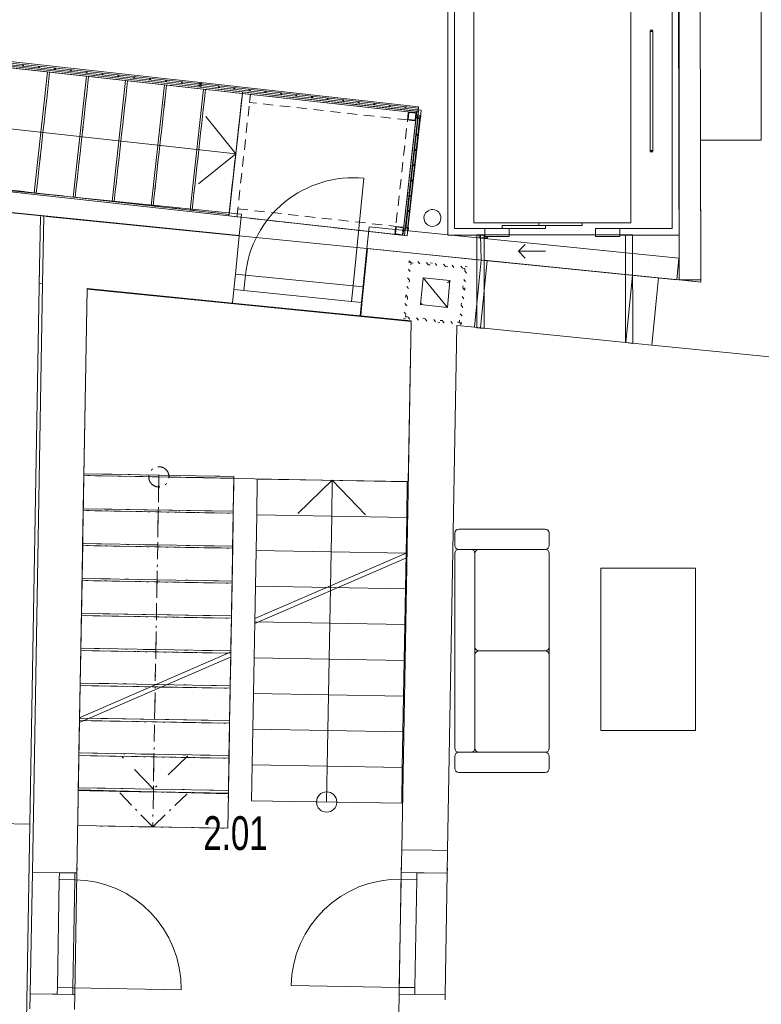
# Model space of a CAD drawing. Header units: millimetres. Extents: x 28262 to 240133, y -152087 to 56534.
# Tile 22 of 107: x 40966 to 46452, y -32346 to -25062. Entities that reach past the tile are written whole.
import ezdxf

# ---------------------------------------------------------------- set-up
doc = ezdxf.new("R2010")
doc.units = ezdxf.units.MM
doc.header["$MEASUREMENT"] = 0
for name, pattern in [('Tečkovaná L', [257.5, 15, -242.5]), ('Čerchovaná', [450, 200, -117.5, 15, -117.5]), ('Čerchovaná M', [225, 125, -42.5, 15, -42.5]), ('čárkovaná 3', [75, 50, -25]), ('Čárkovaná S', [125, 75, -50])]:
    doc.linetypes.add(name, pattern=pattern)
doc.layers.get('0').update_dxf_attribs({"lineweight": 9})
for name, color, linetype, lineweight in [('--písmo', 7, 'Continuous', 25), ('2D prvky - obecné', 7, 'Continuous', 9), ('3D prvky model', 7, 'Continuous', 9), ('Interiér - schodiště', 7, 'Continuous', 9), ('Konstrukce - nosné', 7, 'Continuous', 9), ('Nové_0', 7, 'Continuous', 9), ('Nové_3D prvky fasada stavajici', 7, 'Continuous', 13), ('Nové_3D prvky model', 7, 'Continuous', 9), ('Nové_Interiér - schodiště', 7, 'Continuous', 9), ('Nové_Konstrukce - nosné', 7, 'Continuous', 9), ('Nové_Otvory – Dveře', 7, 'Continuous', 9), ('Nové_Výplně – Řezové', 7, 'Continuous', 9), ('Nové_VÝTAH VAR 1', 7, 'Continuous', 9), ('Otvory – Dveře', 7, 'Continuous', 9), ('Výplně - Povrchové', 7, 'Continuous', 9), ('Výplně – Řezové', 7, 'Continuous', 9)]:
    doc.layers.add(name, color=color, linetype=linetype, lineweight=lineweight)
doc.layers.add('NonPlottable_0', color=7, linetype='Continuous', lineweight=13, plot=False)
doc.styles.add('styl1', font='arial.ttf', dxfattribs={"width": 0.7, "height": 250})

msp = doc.modelspace()

# ---------------------------------------------------------------- hatches: boundary and pattern name
at = {"layer": 'Nové_Výplně – Řezové', "linetype": 'Continuous'}
msp.add_hatch(color=256, dxfattribs=at).paths.add_polyline_path([(43485.1, -27252.9), (43489, -27253.3), (43538.9, -26755.8), (43535, -26755.4)])

# ---------------------------------------------------------------- linework, layer by layer
at = {"linetype": 'Continuous'}
for p, q in [((42705.1, -29528.8), (43823.8, -29044.6)), ((42705.7, -29492.7), (43824.4, -29008.4)), ((41412.2, -30259.7), (42530.9, -29775.4)), ((41412.8, -30223.6), (42531.5, -29739.3)), ((42014.9, -29998.8), (42523.3, -30007.8)), ((42518.7, -30266.7), (41439.8, -30247.7)), ((42514.2, -30525.7), (41404.3, -30506.1)), ((42510, -30788.9), (41399.9, -30759.5))]:
    msp.add_line(p, q, dxfattribs=at)
at = {"layer": '2D prvky - obecné', "linetype": 'Continuous'}
for p, q in [((41119.5, -26516.9), (41110.7, -27017.2)), ((41144.6, -26515.6), (41135.7, -27017.2))]:
    msp.add_line(p, q, dxfattribs=at)
at = {"layer": '3D prvky model', "linetype": 'Continuous'}
for p, q in [((41465.1, -27055.7), (41440.8, -28434.6)), ((43860.9, -27296), (41465.1, -27055.7)), ((43840, -28479.7), (43860.9, -27296)), ((41440.8, -28434.6), (43840, -28479.7))]:
    msp.add_line(p, q, dxfattribs=at)
at = {"layer": 'Interiér - schodiště', "linetype": 'Čerchovaná M'}
for p, q in [((41440.8, -28434.5), (41436.3, -28693.4)), ((42550.6, -28454), (41440.8, -28434.5)), ((41995.7, -28444.2), (41991.2, -28703.2)), ((41995.7, -28444.2), (41991.2, -28703.2)), ((42546.1, -28713), (42550.6, -28454)), ((41436.3, -28693.4), (41431.7, -28952.4)), ((41436.3, -28693.4), (42546.1, -28713)), ((42546.1, -28713), (41436.3, -28693.4)), ((41991.2, -28703.2), (41954.7, -30774.9)), ((41991.2, -28703.2), (41954.7, -30774.9)), ((42541.5, -28971.9), (42546.1, -28713)), ((41431.7, -28952.4), (42541.5, -28971.9)), ((42541.5, -28971.9), (41431.7, -28952.4)), ((42537, -29230.9), (42541.5, -28971.9)), ((41427.1, -29211.3), (42537, -29230.9)), ((42537, -29230.9), (41427.1, -29211.3)), ((42532.4, -29489.8), (42537, -29230.9)), ((41422.6, -29470.3), (42532.4, -29489.8)), ((42532.4, -29489.8), (41422.6, -29470.3)), ((42527.8, -29748.8), (42532.4, -29489.8)), ((41418, -29729.3), (42527.8, -29748.8)), ((42527.8, -29748.8), (41418, -29729.3)), ((42523.3, -30007.8), (42527.8, -29748.8)), ((41413.5, -29988.2), (42523.3, -30007.8)), ((42523.3, -30007.8), (41413.5, -29988.2)), ((42518.7, -30266.7), (42523.3, -30007.8)), ((41408.9, -30247.2), (42518.7, -30266.7)), ((42518.7, -30266.7), (41408.9, -30247.2)), ((42514.2, -30525.7), (42518.7, -30266.7)), ((41404.3, -30506.1), (42514.2, -30525.7)), ((42514.2, -30525.7), (41404.3, -30506.1)), ((42509.6, -30784.6), (42514.2, -30525.7)), ((41399.8, -30765.1), (41395.2, -31024.1)), ((41399.8, -30765.1), (42509.6, -30784.6)), ((42509.6, -30784.6), (41399.8, -30765.1)), ((41950.1, -31033.8), (41704.6, -30779.5)), ((41950.1, -31033.8), (41704.6, -30779.5)), ((41954.7, -30774.9), (41950.1, -31033.8)), ((41954.7, -30774.9), (41950.1, -31033.8)), ((42204.5, -30788.3), (41950.1, -31033.8)), ((42204.5, -30788.3), (41950.1, -31033.8)), ((42505, -31043.6), (42509.6, -30784.6)), ((41395.2, -31024.1), (42505, -31043.6))]:
    msp.add_line(p, q, dxfattribs=at)
at = {"layer": 'Interiér - schodiště', "linetype": 'Čerchovaná'}
for p, q in [((41441.1, -28421.5), (41436.5, -28679.6)), ((42550.9, -28441.1), (41441.1, -28421.5)), ((41996, -28431.3), (41991.4, -28689.4)), ((41996, -28431.3), (41991.4, -28689.4)), ((42546.3, -28699.1), (42550.9, -28441.1)), ((41436.5, -28679.6), (41432, -28937.7)), ((41436.5, -28679.6), (42546.3, -28699.1)), ((42546.3, -28699.1), (41436.5, -28679.6)), ((41991.4, -28689.4), (41959.6, -30496)), ((41991.4, -28689.4), (41959.6, -30496)), ((42541.8, -28957.2), (42546.3, -28699.1)), ((41432, -28937.7), (42541.8, -28957.2)), ((42541.8, -28957.2), (41432, -28937.7)), ((42537.3, -29215.3), (42541.8, -28957.2)), ((41427.4, -29195.8), (42537.3, -29215.3)), ((42537.3, -29215.3), (41427.4, -29195.8)), ((42532.7, -29473.4), (42537.3, -29215.3)), ((41422.9, -29453.9), (42532.7, -29473.4)), ((42532.7, -29473.4), (41422.9, -29453.9)), ((42528.2, -29731.5), (42532.7, -29473.4)), ((41418.3, -29712), (42528.2, -29731.5)), ((42528.2, -29731.5), (41418.3, -29712)), ((42523.6, -29989.6), (42528.2, -29731.5)), ((41413.8, -29970.1), (42523.6, -29989.6)), ((42523.6, -29989.6), (41413.8, -29970.1)), ((42519.1, -30247.7), (42523.6, -29989.6)), ((41409.3, -30228.2), (42519.1, -30247.7)), ((42519.1, -30247.7), (41409.3, -30228.2)), ((42514.5, -30505.8), (42519.1, -30247.7)), ((41404.7, -30486.3), (42514.5, -30505.8)), ((42514.5, -30505.8), (41404.7, -30486.3)), ((41955.1, -30754.1), (41709.5, -30499.8)), ((41955.1, -30754.1), (41709.5, -30499.8)), ((41959.6, -30496), (41955.1, -30754.1)), ((41959.6, -30496), (41955.1, -30754.1)), ((42209.4, -30508.6), (41955.1, -30754.1)), ((42209.4, -30508.6), (41955.1, -30754.1)), ((42510, -30763.9), (42514.5, -30505.8)), ((41400.2, -30744.4), (42510, -30763.9))]:
    msp.add_line(p, q, dxfattribs=at)
at = {"layer": 'Interiér - schodiště', "linetype": 'Continuous'}
for p, q in [((42723.9, -28460.1), (42719.3, -28724.5)), ((43833.7, -28479.6), (42723.9, -28460.1)), ((43024.5, -28715.4), (43278.8, -28469.8)), ((43024.5, -28715.4), (43278.8, -28469.8)), ((43274.2, -28734.2), (43278.8, -28469.8)), ((43274.2, -28734.2), (43278.8, -28469.8)), ((43278.8, -28469.8), (43524.4, -28724.2)), ((43278.8, -28469.8), (43524.4, -28724.2)), ((43829.1, -28744), (43833.7, -28479.6)), ((42719.3, -28724.5), (42714.6, -28988.9)), ((43829.1, -28744), (42719.3, -28724.5)), ((42719.3, -28724.5), (43829.1, -28744)), ((43241.6, -30585.1), (43274.2, -28734.2)), ((43241.6, -30585.1), (43274.2, -28734.2)), ((42714.6, -28988.9), (42709.9, -29253.3)), ((43824.4, -29008.4), (42714.6, -28988.9)), ((42714.6, -28988.9), (43824.4, -29008.4)), ((42709.9, -29253.3), (42705.3, -29517.7)), ((43819.8, -29272.8), (42709.9, -29253.3)), ((42709.9, -29253.3), (43819.8, -29272.8)), ((42705.3, -29517.7), (42700.6, -29782.1)), ((43815.1, -29537.2), (42705.3, -29517.7)), ((42705.3, -29517.7), (43815.1, -29537.2)), ((42700.6, -29782.1), (42696, -30046.5)), ((43810.5, -29801.6), (42700.6, -29782.1)), ((42700.6, -29782.1), (43810.5, -29801.6)), ((42696, -30046.5), (42691.3, -30310.9)), ((43805.8, -30066), (42696, -30046.5)), ((42696, -30046.5), (43805.8, -30066)), ((42691.3, -30310.9), (42686.7, -30575.3)), ((43801.1, -30330.4), (42691.3, -30310.9)), ((42691.3, -30310.9), (43801.1, -30330.4)), ((42686.7, -30575.3), (42682, -30839.7)), ((43796.5, -30594.8), (42686.7, -30575.3)), ((42686.7, -30575.3), (43796.5, -30594.8)), ((43236.9, -30849.5), (43241.6, -30585.1)), ((43236.9, -30849.5), (43241.6, -30585.1)), ((42682, -30839.7), (43791.8, -30859.2))]:
    msp.add_line(p, q, dxfattribs=at)
at = {"layer": 'Interiér - schodiště', "linetype": 'Čerchovaná M'}
for start, end in [(0, 180), (0, 180), (180, 0), (180, 0)]:
    msp.add_arc((41995.7, -28444.2), 75, start, end, dxfattribs=at)
at = {"layer": 'Interiér - schodiště', "linetype": 'Continuous'}
for start, end in [(0, 180), (0, 180), (180, 0), (180, 0)]:
    msp.add_arc((43236.9, -30849.5), 75, start, end, dxfattribs=at)
at = {"layer": 'Konstrukce - nosné', "linetype": 'Continuous'}
for p, q in [((46002.3, -25953.5), (46102.3, -25953.3)), ((46002.3, -25953.5), (46004.3, -27003.1)), ((46102.3, -25953.3), (46152.3, -25953.2)), ((46152.3, -25953.2), (46452.3, -25952.7)), ((41150.9, -26516.2), (40747.7, -26475.4)), ((42589.7, -26660.5), (41160.8, -26517.2)), ((42561.3, -26944.1), (42589.7, -26660.5)), ((43500.4, -27138.8), (43538.9, -26755.8)), ((44355.7, -26837.7), (43538.9, -26755.8)), ((44380.8, -26840.2), (44355.7, -26837.7)), ((44380.8, -26840.2), (44365.8, -26989.5)), ((41040.6, -31013.3), (41112.5, -26889.2)), ((42549.8, -27058.5), (42561.3, -26944.1)), ((41135.7, -27017.2), (41059.6, -31368.8)), ((41110.9, -27014.7), (41135.7, -27017.2)), ((44365.8, -26989.5), (44360.8, -27039.2)), ((45691.4, -26971.7), (45676.5, -27120.9)), ((45942.7, -26996.9), (45691.4, -26971.7)), ((46004.3, -27003.1), (45942.7, -26996.9)), ((41389.6, -31374.5), (41465.2, -27050.3)), ((41465.2, -27050.3), (42539.8, -27158)), ((42539.8, -27158), (42549.8, -27058.5)), ((44360.8, -27039.2), (44330.9, -27337.7)), ((43489, -27253.3), (43500.4, -27138.8)), ((45676.5, -27120.9), (45671.5, -27170.7)), ((45671.5, -27170.7), (45641.5, -27469.2)), ((43489, -27253.3), (43861, -27290.6)), ((43861, -27290.6), (43792.1, -31202.6)), ((44132, -31208.6), (44200.4, -27324.6)), ((44200.4, -27324.6), (44305.8, -27335.2)), ((44305.8, -27335.2), (44330.9, -27337.7)), ((45641.5, -27469.2), (45892.8, -27494.4)), ((45892.9, -27494.4), (47115.7, -27617)), ((40740.6, -31008.1), (41040.6, -31013.3)), ((43792.1, -31202.6), (44017, -31206.5)), ((44017, -31206.5), (44132, -31208.6)), ((41059.6, -31368.8), (41060.3, -31331.8)), ((41059.6, -31368.8), (41259.6, -31372.3)), ((41059.6, -31368.8), (41259.6, -31372.3)), ((41259.6, -31372.3), (41374.6, -31374.3)), ((41374.6, -31374.3), (41389.6, -31374.5)), ((41389.6, -31374.5), (41390.2, -31337.5)), ((43773.3, -32270.6), (43770.8, -32413.5)), ((43773.3, -32270.6), (43772.6, -32307.5)), ((43773.3, -32270.6), (43888.3, -32272.6)), ((43888.3, -32272.6), (44113.2, -32276.5)), ((44113.2, -32276.5), (44112.6, -32313.5))]:
    msp.add_line(p, q, dxfattribs=at)
at = {"layer": 'Konstrukce - nosné', "linetype": 'Tečkovaná L'}
for p, q in [((43848.5, -26845.4), (43804.3, -27273.2)), ((43861.8, -26861.9), (43820.8, -27259.8)), ((43861.8, -26861.9), (43820.8, -27259.8)), ((43820.8, -27259.8), (43861.8, -26861.9)), ((44276.2, -26889.6), (43848.5, -26845.4)), ((44259.7, -26902.9), (43861.8, -26861.9)), ((44259.7, -26902.9), (43861.8, -26861.9)), ((43861.8, -26861.9), (44259.7, -26902.9)), ((44218.7, -27300.8), (44259.7, -26902.9)), ((44218.7, -27300.8), (44259.7, -26902.9)), ((44259.7, -26902.9), (44218.7, -27300.8)), ((44232, -27317.3), (44276.2, -26889.6)), ((43930.5, -27170.6), (43951.1, -26971.6)), ((43930.5, -27170.6), (43951.1, -26971.6)), ((43930.5, -27170.6), (44150, -26992.2)), ((43930.5, -27170.6), (44150, -26992.2)), ((43951.1, -26971.6), (44150, -26992.2)), ((43951.1, -26971.6), (44129.5, -27191.1)), ((43951.1, -26971.6), (44150, -26992.2)), ((43951.1, -26971.6), (44129.5, -27191.1)), ((44150, -26992.2), (44129.5, -27191.1)), ((44150, -26992.2), (44129.5, -27191.1)), ((44129.5, -27191.1), (43930.5, -27170.6)), ((44129.5, -27191.1), (43930.5, -27170.6)), ((43804.3, -27273.2), (44232, -27317.3)), ((43820.8, -27259.8), (44218.7, -27300.8)), ((43820.8, -27259.8), (44218.7, -27300.8)), ((44218.7, -27300.8), (43820.8, -27259.8))]:
    msp.add_line(p, q, dxfattribs=at)
at = {"layer": 'NonPlottable_0'}
for p, q in [((45836.7, -22853.4), (45844.2, -26987)), ((45836.8, -22853.4), (45844.1, -26987)), ((46004.3, -27003.1), (45996.7, -22853.1)), ((46004.1, -26986.7), (45996.8, -22853.1)), ((42605.8, -26500.4), (40758, -26314)), ((40741.9, -26473.2), (42589.7, -26659.6)), ((42589.7, -26659.6), (42605.8, -26500.4)), ((43551, -26595.7), (43534.9, -26754.9)), ((45842.6, -26826.9), (43551, -26595.7)), ((43534.9, -26754.9), (45826.5, -26986.1)), ((45826.5, -26986.1), (45842.6, -26826.9)), ((45844.1, -26987), (46004.1, -26986.7)), ((45844.2, -26987), (46004.3, -27003.1)), ((41440.8, -28434.5), (41436.3, -28693.4)), ((41441.1, -28421.5), (41436.5, -28679.6)), ((42550.6, -28454), (41440.8, -28434.5)), ((42550.9, -28441.1), (41441.1, -28421.5)), ((42546.1, -28713), (42550.6, -28454)), ((42546.3, -28699.1), (42550.9, -28441.1)), ((42723.9, -28460.1), (42719.3, -28724.5)), ((43833.7, -28479.6), (42723.9, -28460.1)), ((43829.1, -28744), (43833.7, -28479.6)), ((41436.3, -28693.4), (41431.7, -28952.4)), ((41436.5, -28679.6), (41432, -28937.7)), ((41436.3, -28693.4), (42546.1, -28713)), ((42546.1, -28713), (41436.3, -28693.4)), ((41436.5, -28679.6), (42546.3, -28699.1)), ((42546.3, -28699.1), (41436.5, -28679.6)), ((42541.5, -28971.9), (42546.1, -28713)), ((42541.8, -28957.2), (42546.3, -28699.1)), ((42719.3, -28724.5), (42714.6, -28988.9)), ((43829.1, -28744), (42719.3, -28724.5)), ((42719.3, -28724.5), (43829.1, -28744)), ((43824.4, -29008.4), (43829.1, -28744)), ((41431.7, -28952.4), (41427.1, -29211.3)), ((41432, -28937.7), (41427.4, -29195.8)), ((41431.7, -28952.4), (42541.5, -28971.9)), ((42541.5, -28971.9), (41431.7, -28952.4)), ((41432, -28937.7), (42541.8, -28957.2)), ((42541.8, -28957.2), (41432, -28937.7)), ((42537, -29230.9), (42541.5, -28971.9)), ((42537.3, -29215.3), (42541.8, -28957.2)), ((42714.6, -28988.9), (42709.9, -29253.3)), ((43824.4, -29008.4), (42714.6, -28988.9)), ((42714.6, -28988.9), (43824.4, -29008.4)), ((43819.8, -29272.8), (43824.4, -29008.4)), ((41427.4, -29195.8), (41422.9, -29453.9)), ((41427.4, -29195.8), (42537.3, -29215.3)), ((42537.3, -29215.3), (41427.4, -29195.8)), ((41427.1, -29211.3), (41422.6, -29470.3)), ((41427.1, -29211.3), (42537, -29230.9)), ((42537, -29230.9), (41427.1, -29211.3)), ((42532.4, -29489.8), (42537, -29230.9)), ((42532.7, -29473.4), (42537.3, -29215.3)), ((42709.9, -29253.3), (42705.3, -29517.7)), ((43819.8, -29272.8), (42709.9, -29253.3)), ((42709.9, -29253.3), (43819.8, -29272.8)), ((43815.1, -29537.2), (43819.8, -29272.8)), ((41422.6, -29470.3), (41418, -29729.3)), ((41422.9, -29453.9), (41418.3, -29712)), ((41422.6, -29470.3), (42532.4, -29489.8)), ((42532.4, -29489.8), (41422.6, -29470.3)), ((41422.9, -29453.9), (42532.7, -29473.4)), ((42532.7, -29473.4), (41422.9, -29453.9)), ((42527.8, -29748.8), (42532.4, -29489.8)), ((42528.2, -29731.5), (42532.7, -29473.4)), ((42705.3, -29517.7), (42700.6, -29782.1)), ((43815.1, -29537.2), (42705.3, -29517.7)), ((42705.3, -29517.7), (43815.1, -29537.2)), ((43810.5, -29801.6), (43815.1, -29537.2)), ((41418.3, -29712), (41413.8, -29970.1)), ((41418.3, -29712), (42528.2, -29731.5)), ((42528.2, -29731.5), (41418.3, -29712)), ((41418, -29729.3), (41413.5, -29988.2)), ((41418, -29729.3), (42527.8, -29748.8)), ((42527.8, -29748.8), (41418, -29729.3)), ((42523.3, -30007.8), (42527.8, -29748.8)), ((42523.6, -29989.6), (42528.2, -29731.5)), ((42700.6, -29782.1), (42696, -30046.5)), ((43810.5, -29801.6), (42700.6, -29782.1)), ((42700.6, -29782.1), (43810.5, -29801.6)), ((43805.8, -30066), (43810.5, -29801.6)), ((41413.5, -29988.2), (41408.9, -30247.2)), ((41413.8, -29970.1), (41409.3, -30228.2)), ((41413.5, -29988.2), (42523.3, -30007.8)), ((42523.3, -30007.8), (41413.5, -29988.2)), ((41413.8, -29970.1), (42523.6, -29989.6)), ((42523.6, -29989.6), (41413.8, -29970.1)), ((42518.7, -30266.7), (42523.3, -30007.8)), ((42519.1, -30247.7), (42523.6, -29989.6)), ((42696, -30046.5), (42691.3, -30310.9)), ((43805.8, -30066), (42696, -30046.5)), ((42696, -30046.5), (43805.8, -30066)), ((43801.1, -30330.4), (43805.8, -30066)), ((41409.3, -30228.2), (41404.7, -30486.3)), ((41409.3, -30228.2), (42519.1, -30247.7)), ((42519.1, -30247.7), (41409.3, -30228.2)), ((41408.9, -30247.2), (41404.3, -30506.1)), ((41408.9, -30247.2), (42518.7, -30266.7)), ((42518.7, -30266.7), (41408.9, -30247.2)), ((42514.2, -30525.7), (42518.7, -30266.7)), ((42514.5, -30505.8), (42519.1, -30247.7)), ((42691.3, -30310.9), (42686.7, -30575.3)), ((43801.1, -30330.4), (42691.3, -30310.9)), ((42691.3, -30310.9), (43801.1, -30330.4)), ((43796.5, -30594.8), (43801.1, -30330.4)), ((41404.3, -30506.1), (41399.8, -30765.1)), ((41404.7, -30486.3), (41400.2, -30744.4)), ((41404.3, -30506.1), (42514.2, -30525.7)), ((42514.2, -30525.7), (41404.3, -30506.1)), ((41404.7, -30486.3), (42514.5, -30505.8)), ((42514.5, -30505.8), (41404.7, -30486.3)), ((42510, -30763.9), (42514.5, -30505.8)), ((42509.6, -30784.6), (42514.2, -30525.7)), ((42686.7, -30575.3), (42682, -30839.7)), ((43796.5, -30594.8), (42686.7, -30575.3)), ((42686.7, -30575.3), (43796.5, -30594.8)), ((43791.8, -30859.2), (43796.5, -30594.8)), ((41399.8, -30765.1), (41395.2, -31024.1)), ((41399.8, -30765.1), (42509.6, -30784.6)), ((42509.6, -30784.6), (41399.8, -30765.1)), ((41400.2, -30744.4), (42510, -30763.9)), ((42505, -31043.6), (42509.6, -30784.6)), ((42682, -30839.7), (43791.8, -30859.2)), ((41395.2, -31024.1), (42505, -31043.6))]:
    msp.add_line(p, q, dxfattribs=at)
at = {"layer": 'Nové_0', "linetype": 'Continuous'}
for p, q in [((40030.7, -25311.5), (42300.9, -25561)), ((40031.9, -25300), (42302.1, -25549.6)), ((40031.9, -25300), (42302.1, -25549.6)), ((42303.4, -25537.7), (40033.2, -25288.1)), ((42303.4, -25537.7), (40033.2, -25288.1)), ((42304.7, -25526.3), (40034.5, -25276.7)), ((40985.6, -25398.8), (40997.5, -25400.1)), ((40990.9, -25405.5), (40992.2, -25393.5)), ((41103, -25411.7), (41114.9, -25413.1)), ((41108.3, -25418.4), (41109.6, -25406.4)), ((41225.7, -25431.3), (41227, -25419.3)), ((41220.4, -25424.6), (41232.3, -25426)), ((41337.8, -25437.6), (41349.7, -25438.9)), ((41343.1, -25444.2), (41344.4, -25432.2)), ((41455.2, -25450.5), (41467.1, -25451.8)), ((41460.5, -25457.1), (41461.8, -25445.2)), ((41572.6, -25463.4), (41584.5, -25464.7)), ((41577.9, -25470), (41579.2, -25458.1)), ((41690, -25476.3), (41701.9, -25477.6)), ((41695.3, -25482.9), (41696.6, -25471)), ((41807.4, -25489.2), (41819.3, -25490.5)), ((41812.7, -25495.8), (41814, -25483.9)), ((41924.8, -25502.1), (41936.7, -25503.4)), ((41930.1, -25508.7), (41931.4, -25496.8)), ((42042.1, -25515), (42054.1, -25516.3)), ((42047.5, -25521.6), (42048.8, -25509.7)), ((42159.5, -25527.9), (42171.5, -25529.2)), ((42164.8, -25534.5), (42166.2, -25522.6)), ((42293.9, -25532.6), (42291.7, -25552.5)), ((42291.7, -25552.5), (42311.6, -25554.7)), ((42313.8, -25534.8), (42293.9, -25532.6)), ((42304.7, -25526.3), (42300.8, -25561)), ((42300.8, -25561), (43912.6, -25740.8)), ((42300.9, -25561), (42304.7, -25526.3)), ((42303.4, -25537.7), (42302.1, -25549.6)), ((42303.4, -25537.7), (42302.1, -25549.6)), ((42302.1, -25549.6), (42303.4, -25537.7)), ((42302.1, -25549.6), (42303.4, -25537.7)), ((42302.1, -25549.6), (43913.8, -25729.4)), ((42302.1, -25549.6), (43913.8, -25729.4)), ((43915.2, -25717.4), (42303.4, -25537.7)), ((43915.2, -25717.4), (42303.4, -25537.7)), ((43916.4, -25706), (42304.7, -25526.3)), ((42311.6, -25554.7), (42313.8, -25534.8)), ((42443.7, -25559.4), (42431.8, -25558)), ((42438.4, -25552.7), (42437.1, -25564.7)), ((42553.6, -25565.6), (42552.2, -25577.5)), ((42558.9, -25572.2), (42546.9, -25570.9)), ((42674, -25585), (42662.1, -25583.7)), ((42668.7, -25578.4), (42667.4, -25590.3)), ((42789.1, -25597.9), (42777.2, -25596.6)), ((42783.8, -25591.3), (42782.5, -25603.2)), ((42904.2, -25610.7), (42892.3, -25609.4)), ((42898.9, -25604.1), (42897.6, -25616)), ((43019.4, -25623.6), (43007.4, -25622.2)), ((43014.1, -25616.9), (43012.7, -25628.9)), ((43134.5, -25636.4), (43122.5, -25635.1)), ((43129.2, -25629.8), (43127.8, -25641.7)), ((43249.6, -25649.2), (43237.7, -25647.9)), ((43244.3, -25642.6), (43243, -25654.5)), ((43364.7, -25662.1), (43352.8, -25660.8)), ((43359.4, -25655.5), (43358.1, -25667.4)), ((43479.8, -25674.9), (43467.9, -25673.6)), ((43474.5, -25668.3), (43473.2, -25680.2)), ((43595, -25687.8), (43583, -25686.4)), ((43589.7, -25681.1), (43588.3, -25693.1)), ((43710.1, -25700.6), (43698.2, -25699.3)), ((43704.8, -25694), (43703.5, -25705.9)), ((43825.2, -25713.4), (43813.3, -25712.1)), ((43819.9, -25706.8), (43818.6, -25718.7)), ((43912.6, -25740.8), (43916.4, -25706)), ((43910.8, -25779.7), (43818.7, -26609.7)), ((43914.8, -25780.1), (43822.7, -26610.1)), ((43834.7, -26611.5), (43926.7, -25781.4)), ((43838.6, -26611.9), (43930.7, -25781.9)), ((43909.7, -25767), (43906.9, -25791.8)), ((43934.5, -25769.7), (43909.7, -25767)), ((43916.3, -25730), (43910.8, -25779.7)), ((43913.8, -25729.4), (43915.2, -25717.4)), ((43913.8, -25729.4), (43915.2, -25717.4)), ((43926.7, -25781.4), (43914.8, -25780.1)), ((43936.2, -25732.2), (43916.3, -25730)), ((43930.7, -25781.9), (43936.2, -25732.2)), ((43931.8, -25794.6), (43934.5, -25769.7)), ((43906.9, -25791.8), (43931.8, -25794.6)), ((43900, -25912.9), (43912, -25914.2)), ((43906.7, -25907.6), (43905.3, -25919.5)), ((43887.5, -26025.8), (43899.4, -26027.1)), ((43894.1, -26020.5), (43892.8, -26032.4)), ((43875, -26138.7), (43886.9, -26140)), ((43881.6, -26133.4), (43880.3, -26145.3)), ((43862.5, -26251.6), (43874.4, -26252.9)), ((43869.1, -26246.3), (43867.8, -26258.2)), ((43850, -26364.5), (43861.9, -26365.8)), ((43856.6, -26359.2), (43855.3, -26371.1)), ((43837.4, -26477.4), (43849.4, -26478.7)), ((43844.1, -26472.1), (43842.7, -26484)), ((42513.2, -26514.2), (43813, -26658.4)), ((43818.7, -26609.7), (43813.2, -26659.4)), ((43817.6, -26597), (43814.9, -26621.8)), ((43814.9, -26621.8), (43839.7, -26624.6)), ((43842.5, -26599.8), (43817.6, -26597)), ((43822.7, -26610.1), (43834.7, -26611.5)), ((43833.1, -26661.6), (43838.6, -26611.9)), ((43839.7, -26624.6), (43842.5, -26599.8)), ((43813.2, -26659.4), (43833.1, -26661.6))]:
    msp.add_line(p, q, dxfattribs=at)
at = {"layer": 'Nové_0', "linetype": 'Čárkovaná S'}
for p, q in [((42613.7, -25607.8), (42513.2, -26514.2)), ((42572.8, -26520.9), (42673.4, -25614.4)), ((42673.4, -25614.4), (42613.7, -25607.8)), ((42666.7, -25674), (42673.4, -25614.4)), ((42673.4, -25614.4), (43842.2, -25744)), ((43835.6, -25803.6), (42666.7, -25674)), ((43842.2, -25744), (43741.7, -26650.5)), ((43801.3, -26657.1), (43901.8, -25750.6)), ((43842.2, -25744), (43835.6, -25803.6)), ((43901.8, -25750.6), (43842.2, -25744)), ((42572.8, -26520.9), (42579.5, -26461.2)), ((42579.5, -26461.2), (43748.3, -26590.8)), ((42513.2, -26514.2), (42572.8, -26520.9)), ((43741.7, -26650.5), (42572.8, -26520.9)), ((43748.3, -26590.8), (43741.7, -26650.5)), ((43741.7, -26650.5), (43801.3, -26657.1))]:
    msp.add_line(p, q, dxfattribs=at)
at = {"layer": 'Nové_0', "linetype": 'čárkovaná 3'}
for p, q in [((43835.6, -25803.6), (43842.2, -25744)), ((43840, -25800.1), (43845.7, -25748.4)), ((43842.2, -25744), (43901.8, -25750.6)), ((43845.7, -25748.4), (43897.4, -25754.2)), ((43897.4, -25754.2), (43891.7, -25805.8)), ((43901.8, -25750.6), (43895.2, -25810.3)), ((43895.2, -25810.3), (43835.6, -25803.6)), ((43891.7, -25805.8), (43840, -25800.1)), ((43741.7, -26650.5), (43748.3, -26590.8)), ((43801.3, -26657.1), (43741.7, -26650.5)), ((43746.1, -26646.9), (43751.8, -26595.2)), ((43797.8, -26652.6), (43746.1, -26646.9)), ((43748.3, -26590.8), (43807.9, -26597.4)), ((43751.8, -26595.2), (43803.5, -26601)), ((43803.5, -26601), (43797.8, -26652.6)), ((43807.9, -26597.4), (43801.3, -26657.1))]:
    msp.add_line(p, q, dxfattribs=at)
at = {"layer": 'Nové_3D prvky fasada stavajici', "linetype": 'Continuous'}
for start, end in [(87.22919, 267.22919), (267.22919, 87.22919)]:
    msp.add_arc((44019.3, -26528.9), 62.5, start, end, dxfattribs=at)
at = {"layer": 'Nové_3D prvky model', "linetype": 'Continuous'}
for p, q in [((42613.7, -25607.8), (42513.2, -26514.2)), ((42615, -25595.9), (42613.7, -25607.8)), ((43901.8, -25750.6), (42613.7, -25607.8)), ((42613.7, -25607.8), (43901.8, -25750.6)), ((43903.1, -25738.7), (42615, -25595.9)), ((43903.1, -25738.7), (43801.3, -26657.1)), ((43801.3, -26657.1), (43901.8, -25750.6)), ((43813.2, -26658.4), (43915.1, -25740)), ((43901.8, -25750.6), (43903.1, -25738.7)), ((43915.1, -25740), (43903.1, -25738.7)), ((42513.2, -26514.2), (43801.3, -26657.1)), ((43801.3, -26657.1), (43813.2, -26658.4))]:
    msp.add_line(p, q, dxfattribs=at)
at = {"layer": 'Nové_Interiér - schodiště', "linetype": 'Continuous'}
for p, q in [((40019.6, -25320.2), (42613.7, -25607.8)), ((42615, -25595.9), (40020.9, -25308.3)), ((41172.5, -25448), (40884.3, -25416.1)), ((41073.4, -26342.5), (41172.5, -25448)), ((41460.8, -25480), (41172.5, -25448)), ((41361.6, -26374.5), (41460.8, -25480)), ((41460.8, -25480), (41361.6, -26374.5)), ((41749, -25511.9), (41460.8, -25480)), ((41649.8, -26406.4), (41749, -25511.9)), ((41749, -25511.9), (41649.8, -26406.4)), ((42037.2, -25543.9), (41749, -25511.9)), ((41938.1, -26438.4), (42037.2, -25543.9)), ((42037.2, -25543.9), (41938.1, -26438.4)), ((42325.5, -25575.8), (42037.2, -25543.9)), ((42226.3, -26470.4), (42325.5, -25575.8)), ((42325.5, -25575.8), (42226.3, -26470.4)), ((42613.7, -25607.8), (42325.5, -25575.8)), ((42514.5, -26502.3), (42613.7, -25607.8)), ((42613.7, -25607.8), (42615, -25595.9)), ((42343.2, -25779), (42564.1, -26055.1)), ((40258.3, -25799.4), (42275.9, -26023.1)), ((42275.9, -26023.1), (42564.1, -26055.1)), ((42564.1, -26055.1), (42288.1, -26276)), ((42514.5, -26502.3), (39920.4, -26214.7)), ((39919.1, -26226.6), (42513.2, -26514.2)), ((40785.1, -26310.6), (41073.4, -26342.5)), ((41073.4, -26342.5), (41361.6, -26374.5)), ((41361.6, -26374.5), (41649.8, -26406.4)), ((41649.8, -26406.4), (41938.1, -26438.4)), ((41938.1, -26438.4), (42226.3, -26470.4)), ((42226.3, -26470.4), (42514.5, -26502.3)), ((42513.2, -26514.2), (42514.5, -26502.3))]:
    msp.add_line(p, q, dxfattribs=at)
at = {"layer": 'Nové_Interiér - schodiště', "linetype": 'Čárkovaná S'}
for p, q in [((41187.7, -25449.7), (40899.4, -25417.7)), ((41088.5, -26344.2), (41187.7, -25449.7)), ((41187.7, -25449.7), (41088.5, -26344.2)), ((41475.9, -25481.6), (41187.7, -25449.7)), ((41376.7, -26376.2), (41475.9, -25481.6)), ((41475.9, -25481.6), (41376.7, -26376.2)), ((41764.1, -25513.6), (41475.9, -25481.6)), ((41664.9, -26408.1), (41764.1, -25513.6)), ((41764.1, -25513.6), (41664.9, -26408.1)), ((42052.4, -25545.6), (41764.1, -25513.6)), ((41953.2, -26440.1), (42052.4, -25545.6)), ((42052.4, -25545.6), (41953.2, -26440.1)), ((42340.6, -25577.5), (42052.4, -25545.6)), ((42241.4, -26472), (42340.6, -25577.5)), ((42340.6, -25577.5), (42241.4, -26472)), ((42613.7, -25607.8), (42340.6, -25577.5)), ((42514.5, -26502.3), (42613.7, -25607.8)), ((40800.2, -26312.2), (41088.5, -26344.2)), ((41088.5, -26344.2), (41376.7, -26376.2)), ((41376.7, -26376.2), (41664.9, -26408.1)), ((41664.9, -26408.1), (41953.2, -26440.1)), ((41953.2, -26440.1), (42241.4, -26472)), ((42241.4, -26472), (42514.5, -26502.3))]:
    msp.add_line(p, q, dxfattribs=at)
at = {"layer": 'Nové_Konstrukce - nosné', "linetype": 'Continuous'}
for p, q in [((45836.7, -22853.4), (45844.2, -26987)), ((45836.8, -22853.4), (45844.1, -26987)), ((46004.3, -27003.1), (45996.7, -22853.1)), ((46004.1, -26986.7), (45996.8, -22853.1)), ((45999.6, -24453.5), (46002.3, -25953.5)), ((46452.3, -25952.7), (46449.6, -24452.7)), ((42605.8, -26500.4), (40758, -26314)), ((40741.9, -26473.2), (42589.7, -26659.6)), ((42589.7, -26659.6), (42605.8, -26500.4)), ((43534.9, -26754.9), (43551, -26595.7)), ((45842.6, -26826.9), (43551, -26595.7)), ((43485.1, -27252.9), (43535, -26755.4)), ((43534.9, -26754.9), (45826.5, -26986.1)), ((43538.9, -26755.8), (43535, -26755.4)), ((44424.3, -26844.6), (44374.4, -27342.1)), ((44424.3, -26844.6), (44380.8, -26840.2)), ((45450.3, -27450), (45500.3, -26952.5)), ((45691.4, -26971.7), (45500.3, -26952.5)), ((43485.1, -27252.9), (43489, -27253.3)), ((44330.9, -27337.7), (44374.4, -27342.1)), ((45450.3, -27450), (45641.5, -27469.2)), ((44854, -28831), (44214, -28831)), ((44184, -28861), (44184, -28951)), ((44884, -28951), (44884, -28861)), ((44304, -28981), (44214, -28981)), ((44214, -28981), (44854, -28981)), ((44854, -28981), (44364, -28981)), ((44854, -28981), (44364, -28981)), ((44184, -29011), (44184, -30451)), ((44334, -29011), (44334, -29701)), ((44334, -29011), (44334, -30451)), ((44334, -30451), (44334, -29011)), ((44884, -29701), (44884, -29011)), ((44884, -30451), (44884, -29011)), ((45966.3, -29119.5), (45266.3, -29119.5)), ((45266.3, -29119.5), (45266.3, -30319.5)), ((45966.3, -30319.5), (45966.3, -29119.5)), ((44334, -29761), (44334, -30451)), ((44854, -29731), (44364, -29731)), ((44364, -29731), (44854, -29731)), ((44884, -30451), (44884, -29761)), ((45266.3, -30319.5), (45966.3, -30319.5)), ((44184, -30511), (44184, -30601)), ((44214, -30481), (44304, -30481)), ((44854, -30481), (44214, -30481)), ((44364, -30481), (44854, -30481)), ((44364, -30481), (44854, -30481)), ((44884, -30601), (44884, -30511)), ((44214, -30631), (44854, -30631)), ((43792.1, -31202.6), (43789.1, -31370.7)), ((44129.1, -31376.7), (44132, -31208.6)), ((44129.1, -31376.7), (43789.1, -31370.7)), ((41043.9, -32268.6), (41042, -32378.6)), ((41043.9, -32268.6), (41373.9, -32274.4)), ((41371.9, -32384.4), (41373.9, -32274.4))]:
    msp.add_line(p, q, dxfattribs=at)
for centre, start, end in [((44214, -28861), 90, 180), ((44854, -28861), 0, 90), ((44214, -28951), 180, 270), ((44214, -29011), 90, 180), ((44304, -29011), 0, 90), ((44364, -29011), 90, 180), ((44364, -29011), 90, 180), ((44854, -28951), 270, 0), ((44854, -29011), 0, 90), ((44854, -29011), 0, 90), ((44364, -29701), 180, 270), ((44854, -29701), 270, 0), ((44364, -29761), 90, 180), ((44854, -29761), 0, 90), ((44214, -30451), 180, 270), ((44214, -30511), 90, 180), ((44304, -30451), 270, 0), ((44364, -30451), 180, 270), ((44364, -30451), 180, 270), ((44854, -30451), 270, 0), ((44854, -30451), 270, 0), ((44854, -30511), 0, 90), ((44214, -30601), 180, 270), ((44854, -30601), 270, 0)]:
    msp.add_arc(centre, 30, start, end, dxfattribs=at)
at = {"layer": 'Nové_Otvory – Dveře', "linetype": 'Continuous'}
for p, q in [((43431.9, -27031.5), (43511.7, -26235.4)), ((42589.7, -26659.6), (42605.8, -26500.4)), ((43534.9, -26754.9), (43551, -26595.7)), ((42561.3, -26944.1), (42589.7, -26660.5)), ((42589.7, -26660.5), (43535, -26755.4)), ((43506.5, -27038.9), (43535, -26755.4)), ((44374.4, -27342.1), (44424.3, -26844.6)), ((45500.3, -26952.5), (44424.3, -26844.6)), ((42561.3, -26944.1), (42549.8, -27058.5)), ((42549.8, -27058.5), (42561.3, -26944.1)), ((42549.8, -27058.5), (42561.3, -26944.1)), ((42635.9, -26951.6), (42561.3, -26944.1)), ((42624.4, -27066), (42635.9, -26951.6)), ((43431.9, -27031.5), (42635.9, -26951.6)), ((45450.3, -27450), (45500.3, -26952.5)), ((42539.8, -27158), (42549.8, -27058.5)), ((42549.8, -27058.5), (42624.4, -27066)), ((42624.4, -27066), (43420.4, -27145.9)), ((43431.9, -27031.5), (43420.4, -27145.9)), ((43506.5, -27038.9), (43431.9, -27031.5)), ((43495, -27153.4), (43506.5, -27038.9)), ((43495, -27153.4), (43506.5, -27038.9)), ((43495, -27153.4), (43506.5, -27038.9)), ((42539.8, -27158), (43485.1, -27252.9)), ((43420.4, -27145.9), (43495, -27153.4)), ((43485.1, -27252.9), (43495, -27153.4)), ((45450.3, -27450), (44374.4, -27342.1)), ((41059.6, -31368.8), (41043.9, -32268.6)), ((41059.6, -31368.8), (41060.3, -31331.8)), ((41059.6, -31368.8), (41060.3, -31331.8)), ((41059.6, -31368.8), (41259.6, -31372.3)), ((41059.6, -31368.8), (41259.6, -31372.3)), ((41059.6, -31368.8), (41259.6, -31372.3)), ((41259.6, -31372.3), (41258.7, -31422.2)), ((41374.6, -31374.3), (41259.6, -31372.3)), ((41259.6, -31372.3), (41374.6, -31374.3)), ((41259.6, -31372.3), (41374.6, -31374.3)), ((41373.7, -31424.3), (41374.6, -31374.3)), ((41389.6, -31374.5), (41373.9, -32274.4)), ((41374.6, -31374.3), (41389.6, -31374.5)), ((41374.6, -31374.3), (41389.6, -31374.5)), ((41389.6, -31374.5), (41390.2, -31337.5)), ((41389.6, -31374.5), (41390.2, -31337.5)), ((43789.1, -31370.7), (43773.3, -32270.6)), ((43788.2, -31420.7), (43789.1, -31370.7)), ((43789.1, -31370.7), (43789.8, -31333.7)), ((43789.1, -31370.7), (43789.8, -31333.7)), ((43789.1, -31370.7), (43904.1, -31372.7)), ((43789.1, -31370.7), (43904.1, -31372.7)), ((43789.1, -31370.7), (43904.1, -31372.7)), ((43904.1, -31372.7), (43903.2, -31422.7)), ((43904.1, -31372.7), (44129.1, -31376.7)), ((43904.1, -31372.7), (44129.1, -31376.7)), ((44129.1, -31376.7), (44113.2, -32276.5)), ((44129.1, -31376.7), (44129.7, -31339.7)), ((44129.1, -31376.7), (44129.7, -31339.7)), ((41258.7, -31422.2), (41244.8, -32222.1)), ((41258.7, -31422.2), (41373.7, -31424.3)), ((41359.7, -32224.1), (41373.7, -31424.3)), ((43788.2, -31420.7), (43774.2, -32220.6)), ((43903.2, -31422.7), (43788.2, -31420.7)), ((43889.1, -32222.6), (43903.2, -31422.7)), ((41244.8, -32222.1), (41243.9, -32272.1)), ((41359.7, -32224.1), (41244.8, -32222.1)), ((41358.9, -32274.1), (41359.7, -32224.1)), ((41359.7, -32224.1), (42159.6, -32238.1)), ((43774.2, -32220.6), (42974.3, -32206.5)), ((43773.3, -32270.6), (43774.2, -32220.6)), ((43774.2, -32220.6), (43889.1, -32222.6)), ((43889.1, -32222.6), (43888.3, -32272.6)), ((41043.9, -32268.6), (41043.3, -32305.6)), ((41043.9, -32268.6), (41043.3, -32305.6)), ((41043.9, -32268.6), (41243.9, -32272.1)), ((41043.9, -32268.6), (41243.9, -32272.1)), ((41043.9, -32268.6), (41243.9, -32272.1)), ((41243.9, -32272.1), (41358.9, -32274.1)), ((41243.9, -32272.1), (41358.9, -32274.1)), ((41243.9, -32272.1), (41358.9, -32274.1)), ((41358.9, -32274.1), (41373.9, -32274.4)), ((41358.9, -32274.1), (41373.9, -32274.4)), ((41373.9, -32274.4), (41373.2, -32311.4)), ((41373.9, -32274.4), (41373.2, -32311.4)), ((43773.3, -32270.6), (43772.6, -32307.5)), ((43773.3, -32270.6), (43772.6, -32307.5)), ((43888.3, -32272.6), (43773.3, -32270.6)), ((43773.3, -32270.6), (43888.3, -32272.6)), ((43773.3, -32270.6), (43888.3, -32272.6)), ((43888.3, -32272.6), (44113.2, -32276.5)), ((43888.3, -32272.6), (44113.2, -32276.5)), ((44113.2, -32276.5), (44112.6, -32313.5)), ((44113.2, -32276.5), (44112.6, -32313.5))]:
    msp.add_line(p, q, dxfattribs=at)
for centre, start, end in [((43431.9, -27031.5), 84.27178, 174.27178), ((41359.7, -32224.1), 358.99817, 88.99817), ((43774.2, -32220.6), 88.99119, 178.99119)]:
    msp.add_arc(centre, 800, start, end, dxfattribs=at)
at = {"layer": 'Nové_Výplně – Řezové', "linetype": 'Continuous'}
for p, q in [((44348.4, -27342.2), (44348.4, -26654.2)), ((44348.4, -26654.2), (44402.1, -26654.2)), ((44375.2, -26654.2), (45500.3, -26653.3)), ((44380.8, -26840.2), (44375.2, -26654.2)), ((44402.1, -26654.2), (44403.1, -27347.7)), ((45446.5, -26653.4), (45500.3, -26653.3)), ((45446.5, -27451.1), (45446.5, -26653.4)), ((45500.3, -26653.3), (45500.3, -26952.5)), ((45500.3, -26653.3), (45501.5, -27456.6)), ((45500.3, -26952.5), (44380.8, -26840.2)), ((44403.1, -27347.7), (44348.4, -27342.2)), ((45501.5, -27456.6), (45446.5, -27451.1))]:
    msp.add_line(p, q, dxfattribs=at)
at = {"layer": 'Nové_VÝTAH VAR 1', "linetype": 'Continuous'}
for p, q in [((44132.5, -24525.6), (44132.5, -26655.6)), ((45843.5, -26655.6), (45843.5, -24525.6)), ((44182.5, -26605.6), (44182.5, -24575.6)), ((44326.2, -24615.6), (44326.2, -26565.6)), ((45486.2, -26565.6), (45486.2, -24615.6)), ((45793.5, -24575.6), (45793.5, -26605.6)), ((45629.8, -25140.6), (45649.8, -25140.6)), ((45629.8, -25144), (45629.8, -26037.3)), ((45629.8, -25150.6), (45649.8, -25150.6)), ((45639.8, -25140.6), (45639.8, -25147.3)), ((45649.8, -25144), (45649.8, -26037.3)), ((45629.8, -26030.6), (45649.8, -26030.6)), ((45629.8, -26040.6), (45649.8, -26040.6)), ((45639.8, -26040.6), (45639.8, -26034)), ((44326.2, -26565.6), (45486.2, -26565.6)), ((44856.2, -26585.6), (44536.2, -26585.6)), ((44536.2, -26585.6), (44536.2, -26605.6)), ((45126.2, -26565.6), (44806.2, -26565.6)), ((44806.2, -26565.6), (44806.2, -26585.6)), ((44806.2, -26585.6), (45126.2, -26585.6)), ((44856.2, -26605.6), (44856.2, -26585.6)), ((45126.2, -26585.6), (45126.2, -26565.6)), ((44132.5, -26655.6), (44406.2, -26655.6)), ((44406.2, -26605.6), (44182.5, -26605.6)), ((44406.2, -26655.6), (44366.2, -26655.6)), ((44366.2, -26655.6), (44366.2, -26675.6)), ((44406.2, -26605.6), (44406.2, -26665.6)), ((44586.2, -26605.6), (44406.2, -26605.6)), ((44406.2, -26655.6), (44406.2, -26605.6)), ((44406.2, -26665.6), (44406.2, -26655.6)), ((44536.2, -26605.6), (44856.2, -26605.6)), ((44586.2, -26665.6), (44586.2, -26605.6)), ((45406.2, -26605.6), (45226.2, -26605.6)), ((45226.2, -26605.6), (45226.2, -26665.6)), ((45406.2, -26665.6), (45406.2, -26605.6)), ((45793.5, -26605.6), (45406.2, -26605.6)), ((45406.2, -26605.6), (45406.2, -26655.6)), ((45406.2, -26655.6), (45843.5, -26655.6)), ((44366.2, -26675.6), (44426.2, -26675.6)), ((44406.2, -26665.6), (44586.2, -26665.6)), ((44426.2, -26665.6), (44406.2, -26665.6)), ((44426.2, -26675.6), (44426.2, -26665.6)), ((44656.2, -26775.6), (44706.2, -26725.6)), ((45226.2, -26665.6), (45406.2, -26665.6)), ((44856.2, -26775.6), (44656.2, -26775.6)), ((44656.2, -26775.6), (44706.2, -26825.6))]:
    msp.add_line(p, q, dxfattribs=at)
at = {"layer": 'Otvory – Dveře', "linetype": 'Continuous'}
for p, q in [((40740.6, -31008.1), (41040.6, -31013.3)), ((41040.6, -31013.3), (41015.2, -32468.2))]:
    msp.add_line(p, q, dxfattribs=at)
at = {"layer": 'Výplně - Povrchové', "linetype": 'Continuous'}
for p, q in [((43848.5, -26845.4), (43861.8, -26861.9)), ((43911.8, -26852), (43925.2, -26868.4)), ((43975.1, -26858.5), (43988.5, -26875)), ((44038.4, -26865), (44051.8, -26881.5)), ((44101.7, -26871.6), (44115.1, -26888)), ((43841.9, -26908.7), (43855.3, -26925.2)), ((44165, -26878.1), (44178.4, -26894.6)), ((44228.3, -26884.6), (44241.7, -26901.1)), ((44257.9, -26921), (44271.2, -26937.5)), ((43835.4, -26972), (43848.8, -26988.5)), ((44251.3, -26984.3), (44264.7, -27000.8)), ((43828.9, -27035.3), (43842.2, -27051.8)), ((44244.8, -27047.6), (44258.2, -27064.1)), ((43815.8, -27161.9), (43829.2, -27178.4)), ((43822.3, -27098.6), (43835.7, -27115.1)), ((44238.3, -27110.9), (44251.6, -27127.4)), ((43809.3, -27225.2), (43822.6, -27241.7)), ((44225.2, -27237.5), (44238.6, -27254)), ((44231.7, -27174.2), (44245.1, -27190.7)), ((43838.8, -27261.6), (43852.2, -27278.1)), ((43902.2, -27268.2), (43915.5, -27284.6)), ((43965.5, -27274.7), (43978.8, -27291.2)), ((44028.8, -27281.2), (44042.1, -27297.7)), ((44092.1, -27287.8), (44105.4, -27304.2)), ((44155.4, -27294.3), (44168.7, -27310.8)), ((44218.7, -27300.8), (44232, -27317.3))]:
    msp.add_line(p, q, dxfattribs=at)
at = {"layer": 'Výplně – Řezové', "linetype": 'Continuous'}
for p, q in [((43931.4, -27169.1), (43951.1, -26971.7)), ((43951.1, -26971.7), (44130.1, -27191.5)), ((44148.5, -26992.3), (43951.1, -26971.7)), ((43951.1, -26971.7), (44130.1, -27191.5)), ((44130.1, -27191.5), (44148.5, -26992.3)), ((44130.1, -27191.5), (43931.4, -27169.1))]:
    msp.add_line(p, q, dxfattribs=at)

# ---------------------------------------------------------------- texts
at = {"layer": '--písmo', "style": 'styl1', "width": 0.7}
msp.add_text('2.01', height=250, dxfattribs=at).set_placement((42324.6, -31204.6))

doc.saveas('drawing.dxf')
